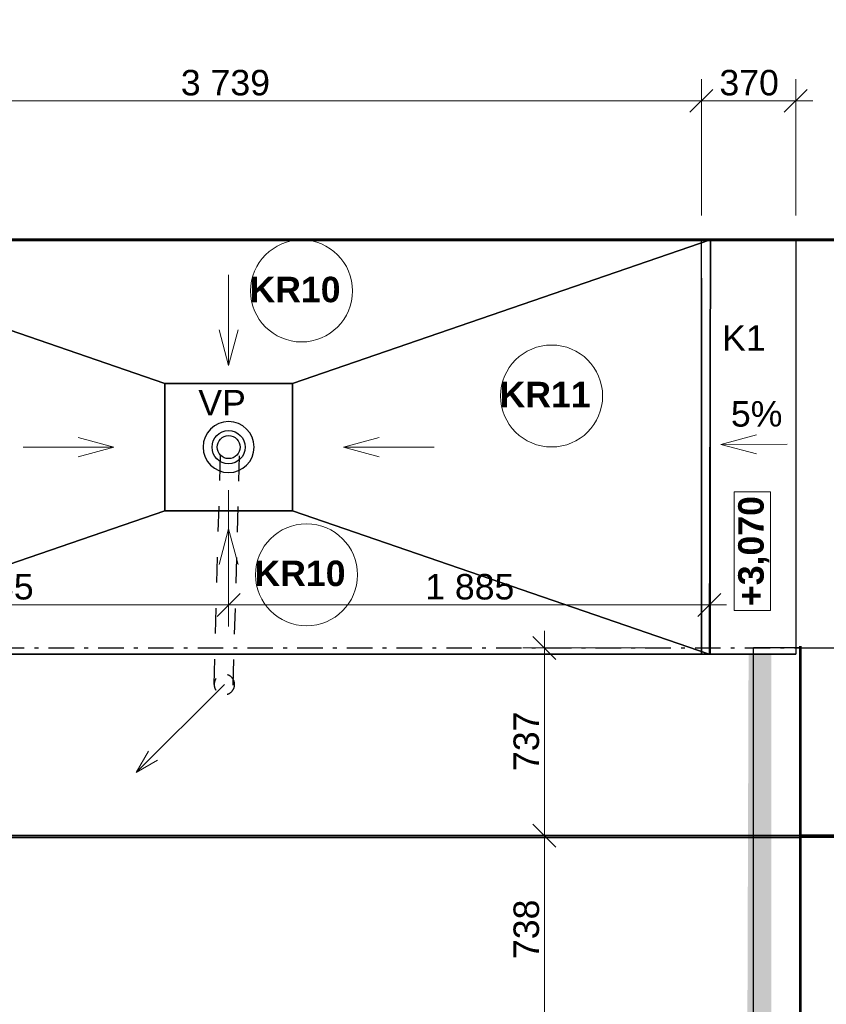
# Model space of a CAD drawing. Header units: millimetres. Extents: x 1793744 to 1819377, y -543298 to -528494.
# Tile 12 of 14: x 1808533 to 1811696, y -536042 to -532180. Entities that reach past the tile are written whole.
import ezdxf

# ---------------------------------------------------------------- set-up
doc = ezdxf.new("R2010")
doc.units = ezdxf.units.MM
doc.header["$MEASUREMENT"] = 0
for name, pattern in [('ČÁRA ČERCHOVANÁ 2', [195, 100, -40, 15, -40]), ('ČÁRA ČÁRKOVANÁ 1', [100, 50, -50]), ('ČÁRA ČÁRKOVANÁ 2', [200, 100, -100])]:
    doc.linetypes.add(name, pattern=pattern)
for name, color, linetype in [('0 - OBRÁZEK_ TABULKA .R', 7, 'Continuous'), ('2 - KÓTA NS.2D', 7, 'Continuous'), ('2 - TEXT HLAVNÍ NS.2D', 7, 'Continuous'), ('2 - ČÁRA HLAVNÍ.2D', 7, 'Continuous'), ('4 - OBKLADY VNITŘNÍ.3D', 7, 'Continuous'), ('4 - PODLAHY.3D', 7, 'Continuous'), ('4 - PRVKY KLEMPÍŘSKÉ.3D', 7, 'Continuous'), ('4 - PRVKY STŘEŠNÍ.3D', 7, 'Continuous'), ('4 - STŘEŠNÍ KRYTINA.3D', 7, 'Continuous'), ('Nové_2 - TEXT HLAVNÍ NS.2D', 7, 'Continuous'), ('Výplně – Řezové', 7, 'Continuous')]:
    doc.layers.add(name, color=color, linetype=linetype)
doc.styles.add('GENEROVANÝ_STYL_1', font='Arial.ttf')
doc.styles.add('GENEROVANÝ_STYL_2', font='Arial Bold.ttf')
doc.dimstyles.new('GENEROVANÝ_STYL__1', dxfattribs={"dimtxt": 100, "dimasz": 85.5, "dimexe": 0.18, "dimexo": 450, "dimgap": 0, "dimtad": 1, "dimtih": 1, "dimtoh": 1, "dimdec": 0, "dimzin": 0, "dimdsep": 46, "dimtxsty": 'GENEROVANÝ_STYL_1', "dimblk": 'ARROWHEAD_6', "dimblk1": 'ARROWHEAD_6', "dimblk2": 'ARROWHEAD_6', "dimcen": 0.09, "dimclrd": 256, "dimclre": 256, "dimclrt": 256, "dimazin": 0, "dimtfac": 1, "dimtdec": 4, "dimtmove": 0, "dimatfit": 3, "dimfxl": 1, "dimtolj": 1, "dimtzin": 0, "dimarcsym": 0})
doc.dimstyles.new('GENEROVANÝ_STYL__2', dxfattribs={"dimtxt": 100, "dimasz": 85.5, "dimexe": 0.18, "dimexo": 450, "dimgap": 0, "dimtad": 1, "dimdec": 0, "dimzin": 0, "dimdsep": 46, "dimtxsty": 'GENEROVANÝ_STYL_1', "dimblk": 'ARROWHEAD_6', "dimblk1": 'ARROWHEAD_6', "dimblk2": 'ARROWHEAD_6', "dimcen": 0.09, "dimclrd": 256, "dimclre": 256, "dimclrt": 256, "dimazin": 0, "dimtfac": 1, "dimtdec": 4, "dimtmove": 0, "dimatfit": 3, "dimfxl": 1, "dimtolj": 1, "dimtzin": 0, "dimarcsym": 0})
doc.dimstyles.new('GENEROVANÝ_STYL__4', dxfattribs={"dimtxt": 100, "dimasz": 85.5, "dimexe": 0.18, "dimexo": 96.294704, "dimgap": 0, "dimtad": 1, "dimtih": 1, "dimtoh": 1, "dimdec": 0, "dimzin": 0, "dimdsep": 46, "dimtxsty": 'GENEROVANÝ_STYL_1', "dimblk": 'ARROWHEAD_6', "dimblk1": 'ARROWHEAD_6', "dimblk2": 'ARROWHEAD_6', "dimcen": 0.09, "dimclrd": 256, "dimclre": 256, "dimclrt": 256, "dimazin": 0, "dimtfac": 1, "dimtdec": 4, "dimtmove": 0, "dimatfit": 3, "dimfxl": 1, "dimtolj": 1, "dimtzin": 0, "dimarcsym": 0})

# ---------------------------------------------------------------- blocks, each defined once
blk = doc.blocks.new('Střecha_4', base_point=(1813228.8, -536119.2))
at = {"layer": '4 - STŘEŠNÍ KRYTINA.3D', "color": 181, "linetype": 'Continuous', "lineweight": 30, "true_color": 0x9e3eff, "flags": 128}
for points in [[(1811592.8, -534644.2), (1811562.2, -534644.2), (1811506.6, -534644.2), (1811484.3, -534644.2), (1811410.2, -534644.2)], [(1811410.2, -536119.2), (1811410.2, -534644.2)], [(1811592.8, -534644.2), (1813228.8, -534644.2)], [(1811592.8, -536119.2), (1811592.8, -534644.2)], [(1813228.8, -534644.2), (1813228.8, -536119.2)], [(1811592.8, -536119.2), (1811562.2, -536119.2), (1811506.6, -536119.2), (1811484.3, -536119.2), (1811410.2, -536119.2)], [(1813228.8, -536119.2), (1811592.8, -536119.2)]]:
    blk.add_lwpolyline(points, dxfattribs=at)
blk = doc.blocks.new('Střecha_12', base_point=(1803381.6, -536119.2))
at = {"layer": '4 - STŘEŠNÍ KRYTINA.3D', "color": 7, "linetype": 'ČÁRA ČERCHOVANÁ 2', "lineweight": 30, "flags": 128}
for points in [[(1803381.6, -534644.2), (1811592.8, -534644.2)], [(1811592.8, -534644.2), (1811596.1, -534644.2)], [(1811592.8, -534644.2), (1811592.8, -536119.2)], [(1811596.1, -534644.2), (1811596.1, -536119.2)]]:
    blk.add_lwpolyline(points, dxfattribs=at)
blk = doc.blocks.new('Střecha_17', base_point=(1809102.6, -533606.8))
at = {"layer": '4 - STŘEŠNÍ KRYTINA.3D', "color": 7, "linetype": 'Continuous', "lineweight": 30, "flags": 128}
for points in [[(1807467.4, -533044.2), (1807467.4, -533044.2)], [(1807467.4, -533044.2), (1809102.6, -533606.8)], [(1807467.6, -534669.3), (1807467.4, -533044.2)], [(1807467.6, -534669.3), (1807467.4, -533044.2)], [(1809102.6, -533606.8), (1809102.6, -534106.8)], [(1809102.6, -534106.8), (1807467.6, -534669.3)], [(1807467.6, -534669.3), (1807467.6, -534669.3)]]:
    blk.add_lwpolyline(points, dxfattribs=at)
blk = doc.blocks.new('Střecha_18', base_point=(1809602.6, -533606.8))
at = {"layer": '4 - STŘEŠNÍ KRYTINA.3D', "color": 7, "linetype": 'Continuous', "lineweight": 30, "flags": 128}
for points in [[(1809602.6, -533606.8), (1811241.5, -533044.2)], [(1811241.5, -533044.2), (1811237.5, -534669.3)], [(1811241.6, -533044.2), (1811237.6, -534669.3)], [(1811241.5, -533044.2), (1811241.6, -533044.2)], [(1809602.6, -534106.8), (1809602.6, -533606.8)], [(1811237.5, -534669.3), (1809602.6, -534106.8)], [(1811237.5, -534669.3), (1811237.6, -534669.3)]]:
    blk.add_lwpolyline(points, dxfattribs=at)
blk = doc.blocks.new('Střecha_19', base_point=(1809102.6, -534106.8))
at = {"layer": '4 - STŘEŠNÍ KRYTINA.3D', "color": 7, "linetype": 'Continuous', "lineweight": 30, "flags": 128}
for points in [[(1807467.6, -534669.3), (1809102.6, -534106.8), (1809602.6, -534106.8), (1811237.5, -534669.3)], [(1807467.6, -534669.3), (1807467.6, -534669.5)], [(1811237.5, -534669.3), (1807467.6, -534669.3)], [(1811237.5, -534669.6), (1807467.6, -534669.5)], [(1811237.5, -534669.3), (1811237.5, -534669.6)]]:
    blk.add_lwpolyline(points, dxfattribs=at)
blk = doc.blocks.new('Střecha_20', base_point=(1809102.6, -533606.8))
at = {"layer": '4 - STŘEŠNÍ KRYTINA.3D', "color": 7, "linetype": 'Continuous', "lineweight": 30, "flags": 128}
for points in [[(1807467.4, -533044.2), (1807467.4, -533044)], [(1807467.4, -533044), (1811241.5, -533044)], [(1811241.5, -533044.2), (1809602.6, -533606.8), (1809102.6, -533606.8), (1807467.4, -533044.2)], [(1807467.4, -533044.2), (1811241.5, -533044.2)], [(1811241.5, -533044.2), (1811241.5, -533044)]]:
    blk.add_lwpolyline(points, dxfattribs=at)
blk = doc.blocks.new('Střecha_22', base_point=(1809102.6, -534106.8))
at = {"layer": '4 - PODLAHY.3D', "color": 7, "linetype": 'Continuous', "lineweight": 30, "flags": 128}
for points in [[(1809102.6, -534106.8), (1809102.6, -533606.8)], [(1809102.6, -533606.8), (1809602.6, -533606.8)], [(1809602.6, -533606.8), (1809602.6, -534106.8)], [(1809602.6, -534106.8), (1809102.6, -534106.8)]]:
    blk.add_lwpolyline(points, dxfattribs=at)
blk = doc.blocks.new('Střecha_24', base_point=(1811206.5, -533044.2))
at = {"layer": '4 - PRVKY KLEMPÍŘSKÉ.3D', "color": 181, "linetype": 'Continuous', "lineweight": 30, "true_color": 0x9e3eff, "flags": 128}
for points in [[(1811206.5, -534669.2), (1811206.5, -533044.2)], [(1811206.5, -533044.2), (1811576.5, -533044.2)], [(1811576.5, -533044.2), (1811577, -533044.2)], [(1811576.5, -533044.2), (1811576.5, -534669.2)], [(1811577, -533044.2), (1811577, -534669.2)], [(1811576.5, -534669.2), (1811206.5, -534669.2)], [(1811576.5, -534669.2), (1811577, -534669.2)]]:
    blk.add_lwpolyline(points, dxfattribs=at)
blk = doc.blocks.new('Kruhová střešní vpusť 26')
at = {"layer": '4 - PRVKY STŘEŠNÍ.3D', "color": 181, "linetype": 'Continuous', "lineweight": 30, "true_color": 0x9e3eff, "flags": 128}
blk.add_lwpolyline([(100, 0, 1), (-100, 0, 1)], format="xyb", close=True, dxfattribs=at)
at = {"layer": '4 - PRVKY STŘEŠNÍ.3D', "color": 181, "linetype": 'Continuous', "lineweight": 30, "true_color": 0x9e3eff}
for radius in [65, 45]:
    blk.add_circle((0, 0), radius, dxfattribs=at)
blk = doc.blocks.new('Čára_17', base_point=(1809352.6, -534532.2))
at = {"layer": 'Nové_2 - TEXT HLAVNÍ NS.2D', "color": 5, "linetype": 'Continuous', "lineweight": 0, "true_color": 0x1c1cff}
for p, q in [((1809352.6, -534176.8), (1809315.1, -534316.7)), ((1809352.6, -534532.2), (1809352.6, -534176.8)), ((1809352.6, -534176.8), (1809390.1, -534316.7))]:
    blk.add_line(p, q, dxfattribs=at)
blk = doc.blocks.new('Čára_18', base_point=(1810158, -533856.8))
at = {"layer": 'Nové_2 - TEXT HLAVNÍ NS.2D', "color": 5, "linetype": 'Continuous', "lineweight": 0, "true_color": 0x1c1cff}
for p, q in [((1809802.6, -533856.8), (1809942.5, -533819.3)), ((1810158, -533856.8), (1809802.6, -533856.8)), ((1809802.6, -533856.8), (1809942.5, -533894.3))]:
    blk.add_line(p, q, dxfattribs=at)
blk = doc.blocks.new('Čára_19', base_point=(1808547.1, -533856.8))
at = {"layer": 'Nové_2 - TEXT HLAVNÍ NS.2D', "color": 5, "linetype": 'Continuous', "lineweight": 0, "true_color": 0x1c1cff}
for p, q in [((1808902.6, -533856.8), (1808762.6, -533819.3)), ((1808547.1, -533856.8), (1808902.6, -533856.8)), ((1808902.6, -533856.8), (1808762.6, -533894.3))]:
    blk.add_line(p, q, dxfattribs=at)
blk = doc.blocks.new('Čára_20', base_point=(1809352.6, -533181.3))
at = {"layer": 'Nové_2 - TEXT HLAVNÍ NS.2D', "color": 5, "linetype": 'Continuous', "lineweight": 0, "true_color": 0x1c1cff}
for p, q in [((1809352.6, -533181.3), (1809352.6, -533536.8)), ((1809352.6, -533536.8), (1809315.1, -533396.8)), ((1809352.6, -533536.8), (1809390.1, -533396.8))]:
    blk.add_line(p, q, dxfattribs=at)
blk = doc.blocks.new('Čára_22', base_point=(1811542.7, -533845.6))
at = {"layer": 'Nové_2 - TEXT HLAVNÍ NS.2D', "color": 5, "linetype": 'Continuous', "lineweight": 0, "true_color": 0x1c1cff}
for p, q in [((1811282.6, -533846.3), (1811422.5, -533808.4)), ((1811542.7, -533845.6), (1811282.6, -533846.3)), ((1811282.6, -533846.3), (1811422.7, -533883.4))]:
    blk.add_line(p, q, dxfattribs=at)
blk = doc.blocks.new('*D71', base_point=(1118812.4, -1697940.5))
at = {"layer": '2 - KÓTA NS.2D', "color": 96, "linetype": 'Continuous', "lineweight": 0, "true_color": 0x007d00}
for p, q in [((1813916.2, -533044.2), (1813916.2, -532976.7)), ((1814000.6, -533044.2), (1813466.2, -533044.2)), ((1813916.2, -534644.2), (1813916.2, -533044.2)), ((1814000.6, -534644.2), (1813466.2, -534644.2))]:
    blk.add_line(p, q, dxfattribs=at)
at = {"layer": '2 - KÓTA NS.2D', "color": 96, "linetype": 'Continuous', "lineweight": 15, "true_color": 0x007d00}
for p, q in [((1813961.2, -533089.2), (1813871.2, -532999.2)), ((1813871.2, -534599.2), (1813961.2, -534689.2))]:
    blk.add_line(p, q, dxfattribs=at)
at = {"layer": '2 - KÓTA NS.2D', "color": 96, "lineweight": 0, "true_color": 0x007d00, "insert": (1813896.2, -534015.8), "char_height": 100, "attachment_point": 7, "rotation": 90, "style": 'GENEROVANÝ_STYL_1'}
blk.add_mtext('\\A1;{\\pql;\\fArial|b0|i0|c0|p0;\\W1.000000;1\xa0600}', dxfattribs=at)
blk = doc.blocks.new('ARROWHEAD_6')
at = {"color": 0, "linetype": 'Continuous', "lineweight": 0}
for p, q in [((-0.5, -0.5), (0.5, 0.5)), ((0, 0), (-1, 0))]:
    blk.add_line(p, q, dxfattribs=at)
blk = doc.blocks.new('*D75', base_point=(1118812.4, -1697940.5))
at = {"layer": '2 - KÓTA NS.2D', "color": 96, "linetype": 'Continuous', "lineweight": 0, "true_color": 0x007d00}
for p, q in [((1807467.4, -532948.5), (1807467.4, -532414.1)), ((1811206.5, -532948.5), (1811206.5, -532414.1)), ((1807467.4, -532498.5), (1811206.5, -532498.5))]:
    blk.add_line(p, q, dxfattribs=at)
at = {"layer": '2 - KÓTA NS.2D', "color": 96, "linetype": 'Continuous', "lineweight": 15, "true_color": 0x007d00}
for p, q in [((1807512.4, -532453.5), (1807422.4, -532543.5)), ((1811251.5, -532453.5), (1811161.5, -532543.5))]:
    blk.add_line(p, q, dxfattribs=at)
at = {"layer": '2 - KÓTA NS.2D', "color": 96, "lineweight": 0, "true_color": 0x007d00, "insert": (1809165.4, -532478.5), "char_height": 100, "attachment_point": 7, "style": 'GENEROVANÝ_STYL_1'}
blk.add_mtext('\\A1;{\\pql;\\fArial|b0|i0|c0|p0;\\W1.000000;3\xa0739}', dxfattribs=at)
blk = doc.blocks.new('*D76', base_point=(1118812.4, -1697940.5))
at = {"layer": '2 - KÓTA NS.2D', "color": 96, "linetype": 'Continuous', "lineweight": 0, "true_color": 0x007d00}
for p, q in [((1811206.5, -532948.5), (1811206.5, -532414.1)), ((1811576.5, -532948.5), (1811576.5, -532414.1)), ((1811206.5, -532498.5), (1811576.5, -532498.5)), ((1811576.5, -532498.5), (1811644, -532498.5))]:
    blk.add_line(p, q, dxfattribs=at)
at = {"layer": '2 - KÓTA NS.2D', "color": 96, "linetype": 'Continuous', "lineweight": 15, "true_color": 0x007d00}
for p, q in [((1811251.5, -532453.5), (1811161.5, -532543.5)), ((1811531.5, -532543.5), (1811621.5, -532453.5))]:
    blk.add_line(p, q, dxfattribs=at)
at = {"layer": '2 - KÓTA NS.2D', "color": 96, "lineweight": 0, "true_color": 0x007d00, "insert": (1811277.1, -532478.5), "char_height": 100, "attachment_point": 7, "style": 'GENEROVANÝ_STYL_1'}
blk.add_mtext('\\A1;{\\pql;\\fArial|b0|i0|c0|p0;\\W1.000000;370}', dxfattribs=at)
blk = doc.blocks.new('*D81', base_point=(1118812.4, -1697940.5))
at = {"layer": '2 - KÓTA NS.2D', "color": 96, "linetype": 'Continuous', "lineweight": 0, "true_color": 0x007d00}
for p, q in [((1809352.6, -534560.2), (1809352.6, -534025.8)), ((1807467.7, -534588.6), (1807467.7, -534391.4)), ((1807467.7, -534475.8), (1809352.6, -534475.8))]:
    blk.add_line(p, q, dxfattribs=at)
at = {"layer": '2 - KÓTA NS.2D', "color": 96, "linetype": 'Continuous', "lineweight": 15, "true_color": 0x007d00}
for p, q in [((1807512.7, -534430.8), (1807422.7, -534520.8)), ((1809397.6, -534430.8), (1809307.6, -534520.8))]:
    blk.add_line(p, q, dxfattribs=at)
at = {"layer": '2 - KÓTA NS.2D', "color": 96, "lineweight": 0, "true_color": 0x007d00, "insert": (1808238.5, -534455.8), "char_height": 100, "attachment_point": 7, "style": 'GENEROVANÝ_STYL_1'}
blk.add_mtext('\\A1;{\\pql;\\fArial|b0|i0|c0|p0;\\W1.000000;1\xa0885}', dxfattribs=at)
blk = doc.blocks.new('*D82', base_point=(1118812.4, -1697940.5))
at = {"layer": '2 - KÓTA NS.2D', "color": 96, "linetype": 'Continuous', "lineweight": 0, "true_color": 0x007d00}
for p, q in [((1809352.6, -534560.2), (1809352.6, -534025.8)), ((1811237.5, -534572.1), (1811237.5, -534391.4)), ((1809352.6, -534475.8), (1811237.5, -534475.8)), ((1811237.5, -534475.8), (1811305, -534475.8))]:
    blk.add_line(p, q, dxfattribs=at)
at = {"layer": '2 - KÓTA NS.2D', "color": 96, "linetype": 'Continuous', "lineweight": 15, "true_color": 0x007d00}
for p, q in [((1809397.6, -534430.8), (1809307.6, -534520.8)), ((1811192.5, -534520.8), (1811282.5, -534430.8))]:
    blk.add_line(p, q, dxfattribs=at)
at = {"layer": '2 - KÓTA NS.2D', "color": 96, "lineweight": 0, "true_color": 0x007d00, "insert": (1810123.4, -534455.8), "char_height": 100, "attachment_point": 7, "style": 'GENEROVANÝ_STYL_1'}
blk.add_mtext('\\A1;{\\pql;\\fArial|b0|i0|c0|p0;\\W1.000000;1\xa0885}', dxfattribs=at)
blk = doc.blocks.new('*D89', base_point=(1118812.4, -1697940.5))
at = {"layer": '2 - KÓTA NS.2D', "color": 96, "linetype": 'Continuous', "lineweight": 15, "true_color": 0x007d00}
for p, q in [((1810546.1, -535336.2), (1810636.1, -535426.2)), ((1810546.1, -536074.2), (1810636.1, -536164.2))]:
    blk.add_line(p, q, dxfattribs=at)
at = {"layer": '2 - KÓTA NS.2D', "color": 96, "linetype": 'Continuous', "lineweight": 0, "true_color": 0x007d00}
for p, q in [((1811041.1, -535381.2), (1810506.8, -535381.2)), ((1810591.1, -536119.2), (1810591.1, -535381.2)), ((1811041.1, -536119.2), (1810506.8, -536119.2))]:
    blk.add_line(p, q, dxfattribs=at)
at = {"layer": '2 - KÓTA NS.2D', "color": 96, "lineweight": 0, "true_color": 0x007d00, "insert": (1810571.1, -535864.6), "char_height": 100, "attachment_point": 7, "rotation": 90, "style": 'GENEROVANÝ_STYL_1'}
blk.add_mtext('\\A1;{\\pql;\\fArial|b0|i0|c0|p0;\\W1.000000;738}', dxfattribs=at)
blk = doc.blocks.new('*D90', base_point=(1118812.4, -1697940.5))
at = {"layer": '2 - KÓTA NS.2D', "color": 96, "linetype": 'Continuous', "lineweight": 15, "true_color": 0x007d00}
for p, q in [((1810636.1, -534689.2), (1810546.1, -534599.2)), ((1810546.1, -535336.2), (1810636.1, -535426.2))]:
    blk.add_line(p, q, dxfattribs=at)
at = {"layer": '2 - KÓTA NS.2D', "color": 96, "linetype": 'Continuous', "lineweight": 0, "true_color": 0x007d00}
for p, q in [((1810591.1, -534644.2), (1810591.1, -534576.7)), ((1811041.1, -534644.2), (1810506.8, -534644.2)), ((1810591.1, -535381.2), (1810591.1, -534644.2)), ((1811041.1, -535381.2), (1810506.8, -535381.2))]:
    blk.add_line(p, q, dxfattribs=at)
at = {"layer": '2 - KÓTA NS.2D', "color": 96, "lineweight": 0, "true_color": 0x007d00, "insert": (1810571.1, -535127.1), "char_height": 100, "attachment_point": 7, "rotation": 90, "style": 'GENEROVANÝ_STYL_1'}
blk.add_mtext('\\A1;{\\pql;\\fArial|b0|i0|c0|p0;\\W1.000000;737}', dxfattribs=at)
blk = doc.blocks.new('Popiska_18', base_point=(1810619.1, -533856.7))
at = {"layer": '2 - TEXT HLAVNÍ NS.2D', "color": 5, "linetype": 'Continuous', "lineweight": 0, "true_color": 0x1c1cff, "flags": 128}
blk.add_lwpolyline([(1810819.1, -533656.2, 1), (1810419.1, -533656.2, 1)], format="xyb", close=True, dxfattribs=at)
at = {"layer": '2 - TEXT HLAVNÍ NS.2D', "color": 5, "lineweight": 0, "true_color": 0x1c1cff, "insert": (1810619.1, -533600.5), "char_height": 100, "attachment_point": 2, "style": 'GENEROVANÝ_STYL_2'}
blk.add_mtext('\\A1;{\\pqc;\\pt0,126000;\\fArial|b1|i0|c0|p0;\\W1.000000;KR11\\fArial|b1|i0|c0|p0;\\W1.000000;\\A1{\\H.66x;\\S^  ;}\\fArial|b1|i0|c0|p0;\\W1.000000;\\fArial|b1|i0|c0|p0;\\W1.000000;\\A1{\\H.66x;\\S^  ;}\\fArial|b1|i0|c0|p0;\\W1.000000; \\fArial|b1|i0|c0|p0;\\W1.000000;\\fArial|b1|i0|c0|p0;\\W1.000000;\\fArial|b1|i0|c0|p0;\\W1.000000;\\fArial|b1|i0|c0|p0;\\W1.000000;\\fArial|b1|i0|c0|p0;\\W1.000000;\\fArial|b1|i0|c0|p0;\\W1.000000;\\fArial|b1|i0|c0|p0;\\W1.000000;\\fArial|b1|i0|c0|p0;\\W1.000000;\\fArial|b1|i0|c0|p0;\\W1.000000;\\fArial|b1|i0|c0|p0;\\W1.000000;\\fArial|b1|i0|c0|p0;\\W1.000000;\\fArial|b1|i0|c0|p0;\\W1.000000;\\fArial|b1|i0|c0|p0;\\W1.000000;\\fArial|b1|i0|c0|p0;\\W1.000000;\\fArial|b1|i0|c0|p0;\\W1.000000;\\fArial|b1|i0|c0|p0;\\W1.000000;\\fArial|b1|i0|c0|p0;\\W1.000000;\\fArial|b1|i0|c0|p0;\\W1.000000;\\fArial|b1|i0|c0|p0;\\W1.000000;\\fArial|b1|i0|c0|p0;\\W1.000000;\\fArial|b1|i0|c0|p0;\\W1.000000;\\fArial|b1|i0|c0|p0;\\W1.000000;\\fArial|b1|i0|c0|p0;\\W1.000000;\\fArial|b1|i0|c0|p0;\\W1.000000;\\fArial|b1|i0|c0|p0;\\W1.000000;\\fArial|b1|i0|c0|p0;\\W1.000000;\\fArial|b1|i0|c0|p0;\\W1.000000;\\fArial|b1|i0|c0|p0;\\W1.000000;\\fArial|b1|i0|c0|p0;\\W1.000000;\\fArial|b1|i0|c0|p0;\\W1.000000;\\fArial|b1|i0|c0|p0;\\W1.000000;\\fArial|b1|i0|c0|p0;\\W1.000000;\\fArial|b1|i0|c0|p0;\\W1.000000;\\fArial|b1|i0|c0|p0;\\W1.000000;\\fArial|b1|i0|c0|p0;\\W1.000000;\\fArial|b1|i0|c0|p0;\\W1.000000;\\fArial|b1|i0|c0|p0;\\W1.000000;\\fArial|b1|i0|c0|p0;\\W1.000000;\\fArial|b1|i0|c0|p0;\\W1.000000;\\fArial|b1|i0|c0|p0;\\W1.000000;\\fArial|b1|i0|c0|p0;\\W1.000000;\\fArial|b1|i0|c0|p0;\\W1.000000;\\fArial|b1|i0|c0|p0;\\W1.000000;}', dxfattribs=at)
blk = doc.blocks.new('Popiska_19', base_point=(1809638.6, -533444.7))
at = {"layer": '2 - TEXT HLAVNÍ NS.2D', "color": 5, "linetype": 'Continuous', "lineweight": 0, "true_color": 0x1c1cff, "flags": 128}
blk.add_lwpolyline([(1809838.6, -533244.2, 1), (1809438.6, -533244.2, 1)], format="xyb", close=True, dxfattribs=at)
at = {"layer": '2 - TEXT HLAVNÍ NS.2D', "color": 5, "lineweight": 0, "true_color": 0x1c1cff, "insert": (1809638.6, -533188.5), "char_height": 100, "attachment_point": 2, "style": 'GENEROVANÝ_STYL_2'}
blk.add_mtext('\\A1;{\\pqc;\\pt0,126000;\\fArial|b1|i0|c0|p0;\\W1.000000;KR10\\fArial|b1|i0|c0|p0;\\W1.000000;\\A1{\\H.66x;\\S^  ;}\\fArial|b1|i0|c0|p0;\\W1.000000;\\fArial|b1|i0|c0|p0;\\W1.000000;\\A1{\\H.66x;\\S^  ;}\\fArial|b1|i0|c0|p0;\\W1.000000; \\fArial|b1|i0|c0|p0;\\W1.000000;\\fArial|b1|i0|c0|p0;\\W1.000000;\\fArial|b1|i0|c0|p0;\\W1.000000;\\fArial|b1|i0|c0|p0;\\W1.000000;\\fArial|b1|i0|c0|p0;\\W1.000000;\\fArial|b1|i0|c0|p0;\\W1.000000;\\fArial|b1|i0|c0|p0;\\W1.000000;\\fArial|b1|i0|c0|p0;\\W1.000000;\\fArial|b1|i0|c0|p0;\\W1.000000;\\fArial|b1|i0|c0|p0;\\W1.000000;\\fArial|b1|i0|c0|p0;\\W1.000000;\\fArial|b1|i0|c0|p0;\\W1.000000;\\fArial|b1|i0|c0|p0;\\W1.000000;\\fArial|b1|i0|c0|p0;\\W1.000000;\\fArial|b1|i0|c0|p0;\\W1.000000;\\fArial|b1|i0|c0|p0;\\W1.000000;\\fArial|b1|i0|c0|p0;\\W1.000000;\\fArial|b1|i0|c0|p0;\\W1.000000;\\fArial|b1|i0|c0|p0;\\W1.000000;\\fArial|b1|i0|c0|p0;\\W1.000000;\\fArial|b1|i0|c0|p0;\\W1.000000;\\fArial|b1|i0|c0|p0;\\W1.000000;\\fArial|b1|i0|c0|p0;\\W1.000000;\\fArial|b1|i0|c0|p0;\\W1.000000;\\fArial|b1|i0|c0|p0;\\W1.000000;\\fArial|b1|i0|c0|p0;\\W1.000000;\\fArial|b1|i0|c0|p0;\\W1.000000;\\fArial|b1|i0|c0|p0;\\W1.000000;\\fArial|b1|i0|c0|p0;\\W1.000000;\\fArial|b1|i0|c0|p0;\\W1.000000;\\fArial|b1|i0|c0|p0;\\W1.000000;\\fArial|b1|i0|c0|p0;\\W1.000000;\\fArial|b1|i0|c0|p0;\\W1.000000;\\fArial|b1|i0|c0|p0;\\W1.000000;\\fArial|b1|i0|c0|p0;\\W1.000000;\\fArial|b1|i0|c0|p0;\\W1.000000;\\fArial|b1|i0|c0|p0;\\W1.000000;\\fArial|b1|i0|c0|p0;\\W1.000000;\\fArial|b1|i0|c0|p0;\\W1.000000;\\fArial|b1|i0|c0|p0;\\W1.000000;\\fArial|b1|i0|c0|p0;\\W1.000000;\\fArial|b1|i0|c0|p0;\\W1.000000;\\fArial|b1|i0|c0|p0;\\W1.000000;}', dxfattribs=at)
blk = doc.blocks.new('Popiska_20', base_point=(1809658.2, -534558.1))
at = {"layer": '2 - TEXT HLAVNÍ NS.2D', "color": 5, "linetype": 'Continuous', "lineweight": 0, "true_color": 0x1c1cff, "flags": 128}
blk.add_lwpolyline([(1809858.2, -534357.6, 1), (1809458.2, -534357.6, 1)], format="xyb", close=True, dxfattribs=at)
at = {"layer": '2 - TEXT HLAVNÍ NS.2D', "color": 5, "lineweight": 0, "true_color": 0x1c1cff, "insert": (1809658.2, -534301.9), "char_height": 100, "attachment_point": 2, "style": 'GENEROVANÝ_STYL_2'}
blk.add_mtext('\\A1;{\\pqc;\\pt0,126000;\\fArial|b1|i0|c0|p0;\\W1.000000;KR10\\fArial|b1|i0|c0|p0;\\W1.000000;\\A1{\\H.66x;\\S^  ;}\\fArial|b1|i0|c0|p0;\\W1.000000;\\fArial|b1|i0|c0|p0;\\W1.000000;\\A1{\\H.66x;\\S^  ;}\\fArial|b1|i0|c0|p0;\\W1.000000; \\fArial|b1|i0|c0|p0;\\W1.000000;\\fArial|b1|i0|c0|p0;\\W1.000000;\\fArial|b1|i0|c0|p0;\\W1.000000;\\fArial|b1|i0|c0|p0;\\W1.000000;\\fArial|b1|i0|c0|p0;\\W1.000000;\\fArial|b1|i0|c0|p0;\\W1.000000;\\fArial|b1|i0|c0|p0;\\W1.000000;\\fArial|b1|i0|c0|p0;\\W1.000000;\\fArial|b1|i0|c0|p0;\\W1.000000;\\fArial|b1|i0|c0|p0;\\W1.000000;\\fArial|b1|i0|c0|p0;\\W1.000000;\\fArial|b1|i0|c0|p0;\\W1.000000;\\fArial|b1|i0|c0|p0;\\W1.000000;\\fArial|b1|i0|c0|p0;\\W1.000000;\\fArial|b1|i0|c0|p0;\\W1.000000;\\fArial|b1|i0|c0|p0;\\W1.000000;\\fArial|b1|i0|c0|p0;\\W1.000000;\\fArial|b1|i0|c0|p0;\\W1.000000;\\fArial|b1|i0|c0|p0;\\W1.000000;\\fArial|b1|i0|c0|p0;\\W1.000000;\\fArial|b1|i0|c0|p0;\\W1.000000;\\fArial|b1|i0|c0|p0;\\W1.000000;\\fArial|b1|i0|c0|p0;\\W1.000000;\\fArial|b1|i0|c0|p0;\\W1.000000;\\fArial|b1|i0|c0|p0;\\W1.000000;\\fArial|b1|i0|c0|p0;\\W1.000000;\\fArial|b1|i0|c0|p0;\\W1.000000;\\fArial|b1|i0|c0|p0;\\W1.000000;\\fArial|b1|i0|c0|p0;\\W1.000000;\\fArial|b1|i0|c0|p0;\\W1.000000;\\fArial|b1|i0|c0|p0;\\W1.000000;\\fArial|b1|i0|c0|p0;\\W1.000000;\\fArial|b1|i0|c0|p0;\\W1.000000;\\fArial|b1|i0|c0|p0;\\W1.000000;\\fArial|b1|i0|c0|p0;\\W1.000000;\\fArial|b1|i0|c0|p0;\\W1.000000;\\fArial|b1|i0|c0|p0;\\W1.000000;\\fArial|b1|i0|c0|p0;\\W1.000000;\\fArial|b1|i0|c0|p0;\\W1.000000;\\fArial|b1|i0|c0|p0;\\W1.000000;\\fArial|b1|i0|c0|p0;\\W1.000000;\\fArial|b1|i0|c0|p0;\\W1.000000;\\fArial|b1|i0|c0|p0;\\W1.000000;}', dxfattribs=at)
blk = doc.blocks.new('Popiska_21', base_point=(1809352.6, -533856.8))
at = {"layer": '2 - TEXT HLAVNÍ NS.2D', "color": 5, "lineweight": 0, "true_color": 0x1c1cff, "insert": (1809352.6, -533632.5), "char_height": 100, "attachment_point": 2, "style": 'GENEROVANÝ_STYL_1'}
blk.add_mtext('\\A1;{\\pqc;\\pt0,126000;\\fArial|b0|i0|c0|p0;\\W1.000000;VP\\fArial|b0|i0|c0|p0;\\W1.000000;\\A1{\\H.66x;\\S^  ;}\\fArial|b0|i0|c0|p0;\\W1.000000;\\fArial|b0|i0|c0|p0;\\W1.000000;\\A1{\\H.66x;\\S^  ;}\\fArial|b0|i0|c0|p0;\\W1.000000; \\fArial|b0|i0|c0|p0;\\W1.000000;\\fArial|b0|i0|c0|p0;\\W1.000000;\\fArial|b0|i0|c0|p0;\\W1.000000;\\fArial|b0|i0|c0|p0;\\W1.000000;\\fArial|b0|i0|c0|p0;\\W1.000000;\\fArial|b0|i0|c0|p0;\\W1.000000;\\fArial|b0|i0|c0|p0;\\W1.000000;\\fArial|b0|i0|c0|p0;\\W1.000000;\\fArial|b0|i0|c0|p0;\\W1.000000;\\fArial|b0|i0|c0|p0;\\W1.000000;\\fArial|b0|i0|c0|p0;\\W1.000000;\\fArial|b0|i0|c0|p0;\\W1.000000;\\fArial|b0|i0|c0|p0;\\W1.000000;\\fArial|b0|i0|c0|p0;\\W1.000000;\\fArial|b0|i0|c0|p0;\\W1.000000;\\fArial|b0|i0|c0|p0;\\W1.000000;\\fArial|b0|i0|c0|p0;\\W1.000000;\\fArial|b0|i0|c0|p0;\\W1.000000;\\fArial|b0|i0|c0|p0;\\W1.000000;\\fArial|b0|i0|c0|p0;\\W1.000000;\\fArial|b0|i0|c0|p0;\\W1.000000;\\fArial|b0|i0|c0|p0;\\W1.000000;\\fArial|b0|i0|c0|p0;\\W1.000000;\\fArial|b0|i0|c0|p0;\\W1.000000;\\fArial|b0|i0|c0|p0;\\W1.000000;\\fArial|b0|i0|c0|p0;\\W1.000000;\\fArial|b0|i0|c0|p0;\\W1.000000;\\fArial|b0|i0|c0|p0;\\W1.000000;\\fArial|b0|i0|c0|p0;\\W1.000000;\\fArial|b0|i0|c0|p0;\\W1.000000;\\fArial|b0|i0|c0|p0;\\W1.000000;\\fArial|b0|i0|c0|p0;\\W1.000000;\\fArial|b0|i0|c0|p0;\\W1.000000;\\fArial|b0|i0|c0|p0;\\W1.000000;\\fArial|b0|i0|c0|p0;\\W1.000000;\\fArial|b0|i0|c0|p0;\\W1.000000;\\fArial|b0|i0|c0|p0;\\W1.000000;\\fArial|b0|i0|c0|p0;\\W1.000000;\\fArial|b0|i0|c0|p0;\\W1.000000;\\fArial|b0|i0|c0|p0;\\W1.000000;\\fArial|b0|i0|c0|p0;\\W1.000000;\\fArial|b0|i0|c0|p0;\\W1.000000;\\fArial|b0|i0|c0|p0;\\W1.000000;}', dxfattribs=at)
blk = doc.blocks.new('Popiska_23', base_point=(1811398.6, -533603.1))
at = {"layer": '2 - TEXT HLAVNÍ NS.2D', "color": 5, "lineweight": 0, "true_color": 0x1c1cff, "insert": (1811398.6, -533378.8), "char_height": 100, "attachment_point": 2, "style": 'GENEROVANÝ_STYL_1'}
blk.add_mtext('\\A1;{\\pqc;\\pt0,126000;\\fArial|b0|i0|c0|p0;\\W1.000000;K1\\fArial|b0|i0|c0|p0;\\W1.000000;\\A1{\\H.66x;\\S^  ;}\\fArial|b0|i0|c0|p0;\\W1.000000;\\fArial|b0|i0|c0|p0;\\W1.000000;\\A1{\\H.66x;\\S^  ;}\\fArial|b0|i0|c0|p0;\\W1.000000; \\fArial|b0|i0|c0|p0;\\W1.000000;\\fArial|b0|i0|c0|p0;\\W1.000000;\\fArial|b0|i0|c0|p0;\\W1.000000;\\fArial|b0|i0|c0|p0;\\W1.000000;\\fArial|b0|i0|c0|p0;\\W1.000000;\\fArial|b0|i0|c0|p0;\\W1.000000;\\fArial|b0|i0|c0|p0;\\W1.000000;\\fArial|b0|i0|c0|p0;\\W1.000000;\\fArial|b0|i0|c0|p0;\\W1.000000;\\fArial|b0|i0|c0|p0;\\W1.000000;\\fArial|b0|i0|c0|p0;\\W1.000000;\\fArial|b0|i0|c0|p0;\\W1.000000;\\fArial|b0|i0|c0|p0;\\W1.000000;\\fArial|b0|i0|c0|p0;\\W1.000000;\\fArial|b0|i0|c0|p0;\\W1.000000;\\fArial|b0|i0|c0|p0;\\W1.000000;\\fArial|b0|i0|c0|p0;\\W1.000000;\\fArial|b0|i0|c0|p0;\\W1.000000;\\fArial|b0|i0|c0|p0;\\W1.000000;\\fArial|b0|i0|c0|p0;\\W1.000000;\\fArial|b0|i0|c0|p0;\\W1.000000;\\fArial|b0|i0|c0|p0;\\W1.000000;\\fArial|b0|i0|c0|p0;\\W1.000000;\\fArial|b0|i0|c0|p0;\\W1.000000;\\fArial|b0|i0|c0|p0;\\W1.000000;\\fArial|b0|i0|c0|p0;\\W1.000000;\\fArial|b0|i0|c0|p0;\\W1.000000;\\fArial|b0|i0|c0|p0;\\W1.000000;\\fArial|b0|i0|c0|p0;\\W1.000000;\\fArial|b0|i0|c0|p0;\\W1.000000;\\fArial|b0|i0|c0|p0;\\W1.000000;\\fArial|b0|i0|c0|p0;\\W1.000000;\\fArial|b0|i0|c0|p0;\\W1.000000;\\fArial|b0|i0|c0|p0;\\W1.000000;\\fArial|b0|i0|c0|p0;\\W1.000000;\\fArial|b0|i0|c0|p0;\\W1.000000;\\fArial|b0|i0|c0|p0;\\W1.000000;\\fArial|b0|i0|c0|p0;\\W1.000000;\\fArial|b0|i0|c0|p0;\\W1.000000;\\fArial|b0|i0|c0|p0;\\W1.000000;\\fArial|b0|i0|c0|p0;\\W1.000000;\\fArial|b0|i0|c0|p0;\\W1.000000;\\fArial|b0|i0|c0|p0;\\W1.000000;}', dxfattribs=at)
blk = doc.blocks.new('Trám_16', base_point=(1811592.8, -535381.2))
at = {"layer": '4 - PRVKY KLEMPÍŘSKÉ.3D', "color": 181, "linetype": 'Continuous', "lineweight": 30, "true_color": 0x9e3eff}
for p, q in [((1813229, -535378.7), (1811592.8, -535378.7)), ((1811592.8, -535381.2), (1813229, -535381.2)), ((1813229, -535378.7), (1813229, -535387.7)), ((1813229, -535387.7), (1811592.8, -535387.7))]:
    blk.add_line(p, q, dxfattribs=at)
blk = doc.blocks.new('Trám_22', base_point=(1803377.2, -535381.2))
at = {"layer": '4 - PRVKY KLEMPÍŘSKÉ.3D', "color": 181, "linetype": 'Continuous', "lineweight": 30, "true_color": 0x9e3eff}
for p, q in [((1803377.2, -535378.7), (1811592.8, -535378.7)), ((1803377.2, -535381.2), (1811592.8, -535381.2)), ((1803377.2, -535387.7), (1811592.8, -535387.7))]:
    blk.add_line(p, q, dxfattribs=at)
blk = doc.blocks.new('Čára_28', base_point=(1809335.9, -534787.8))
at = {"layer": '2 - ČÁRA HLAVNÍ.2D', "color": 5, "linetype": 'Continuous', "lineweight": 0, "true_color": 0x1c1cff}
for p, q in [((1809335.9, -534787.8), (1808990.3, -535133.4)), ((1808990.3, -535133.4), (1809038.6, -535049.8)), ((1808990.3, -535133.4), (1809073.9, -535085.1))]:
    blk.add_line(p, q, dxfattribs=at)

msp = doc.modelspace()

# ---------------------------------------------------------------- hatches: boundary and pattern name
at = {"layer": '4 - OBKLADY VNITŘNÍ.3D', "linetype": 'Continuous', "lineweight": 0}
msp.add_hatch(color=255, dxfattribs=at).paths.add_polyline_path([(1811377.2, -539100.3), (1811451.6, -539100.3), (1811451.6, -540557.9), (1811480.4, -540557.9), (1811480.4, -534669.2), (1811451.6, -534669.2), (1811391.5, -534669.2)])

# ---------------------------------------------------------------- linework, layer by layer
at = {"layer": '0 - OBRÁZEK_ TABULKA .R', "color": 181, "linetype": 'ČÁRA ČÁRKOVANÁ 2', "lineweight": 30, "true_color": 0x9e3eff}
for p, q in [((1809295.9, -534787.8), (1809320.5, -533888.6)), ((1809370.9, -534789.9), (1809395.5, -533890.7))]:
    msp.add_line(p, q, dxfattribs=at)
at = {"layer": '2 - KÓTA NS.2D', "color": 96, "linetype": 'Continuous', "lineweight": 15, "true_color": 0x007d00, "flags": 128}
msp.add_lwpolyline([(1811335, -534497), (1811335, -534031.7), (1811477.9, -534031.7), (1811477.9, -534497)], close=True, dxfattribs=at)
at = {"layer": '2 - ČÁRA HLAVNÍ.2D', "color": 7, "linetype": 'Continuous', "lineweight": 60}
msp.add_line((1812546.5, -533044.2), (1800756.5, -533044.2), dxfattribs=at)
at = {"layer": '2 - ČÁRA HLAVNÍ.2D', "color": 7, "linetype": 'Continuous', "lineweight": 30}
for p, q in [((1811241.5, -533044.2), (1811241.5, -534669.2)), ((1811592.9, -540544.2), (1811592.9, -534637.5)), ((1811597.9, -540544.2), (1811597.9, -534637.5))]:
    msp.add_line(p, q, dxfattribs=at)
at = {"layer": '2 - ČÁRA HLAVNÍ.2D', "color": 181, "linetype": 'Continuous', "lineweight": 30, "true_color": 0x9e3eff}
for p, q in [((1811576.5, -533044.2), (1811576.5, -534669.2)), ((1811206.5, -533194.2), (1811206.5, -534669.2)), ((1811206.5, -534669.2), (1811576.5, -534669.2)), ((1811291.2, -534669.2), (1811576.5, -534669.2))]:
    msp.add_line(p, q, dxfattribs=at)
at = {"layer": 'Výplně – Řezové', "color": 181, "linetype": 'ČÁRA ČÁRKOVANÁ 1', "lineweight": 30, "true_color": 0x9e3eff, "flags": 128}
msp.add_lwpolyline([(1809375.9, -534787.8, 1), (1809295.9, -534787.8, 1)], format="xyb", close=True, dxfattribs=at)

# ---------------------------------------------------------------- block references
at = {"layer": '2 - TEXT HLAVNÍ NS.2D', "color": 5, "linetype": 'Continuous', "lineweight": 0, "true_color": 0x1c1cff}
for name, p in [('Popiska_19', (1809638.6, -533444.7)), ('Popiska_23', (1811398.6, -533603.1)), ('Popiska_18', (1810619.1, -533856.7)), ('Popiska_21', (1809352.6, -533856.8)), ('Popiska_20', (1809658.2, -534558.1))]:
    msp.add_blockref(name, p, dxfattribs=at)
at = {"layer": '2 - ČÁRA HLAVNÍ.2D', "color": 5, "linetype": 'Continuous', "lineweight": 0, "true_color": 0x1c1cff}
msp.add_blockref('Čára_28', (1809335.9, -534787.8), dxfattribs=at)
at = {"layer": '4 - PODLAHY.3D', "color": 7, "linetype": 'Continuous', "lineweight": 30}
msp.add_blockref('Střecha_22', (1809102.6, -534106.8), dxfattribs=at)
at = {"layer": '4 - PRVKY KLEMPÍŘSKÉ.3D', "color": 181, "linetype": 'Continuous', "lineweight": 30, "true_color": 0x9e3eff}
msp.add_blockref('Střecha_24', (1811206.5, -533044.2), dxfattribs=at)
at = {"layer": '4 - PRVKY KLEMPÍŘSKÉ.3D', "color": 7, "lineweight": 30}
for name, p in [('Trám_22', (1803377.2, -535381.2)), ('Trám_16', (1811592.8, -535381.2))]:
    msp.add_blockref(name, p, dxfattribs=at)
at = {"layer": '4 - PRVKY STŘEŠNÍ.3D', "color": 181, "linetype": 'Continuous', "lineweight": 30, "true_color": 0x9e3eff, "zscale": 1000}
msp.add_blockref('Kruhová střešní vpusť 26', (1809352.6, -533856.8), dxfattribs=at)
at = {"layer": '4 - STŘEŠNÍ KRYTINA.3D', "color": 7, "linetype": 'Continuous', "lineweight": 30}
for name, p in [('Střecha_20', (1809102.6, -533606.8)), ('Střecha_17', (1809102.6, -533606.8)), ('Střecha_18', (1809602.6, -533606.8)), ('Střecha_19', (1809102.6, -534106.8))]:
    msp.add_blockref(name, p, dxfattribs=at)
at = {"layer": '4 - STŘEŠNÍ KRYTINA.3D', "color": 181, "linetype": 'Continuous', "lineweight": 30, "true_color": 0x9e3eff}
for name, p in [('Střecha_12', (1803381.6, -536119.2)), ('Střecha_4', (1813228.8, -536119.2))]:
    msp.add_blockref(name, p, dxfattribs=at)
at = {"layer": 'Nové_2 - TEXT HLAVNÍ NS.2D', "color": 5, "linetype": 'Continuous', "lineweight": 0, "true_color": 0x1c1cff}
for name, p in [('Čára_20', (1809352.6, -533181.3)), ('Čára_19', (1808547.1, -533856.8)), ('Čára_18', (1810158, -533856.8)), ('Čára_22', (1811542.7, -533845.6)), ('Čára_17', (1809352.6, -534532.2))]:
    msp.add_blockref(name, p, dxfattribs=at)

# ---------------------------------------------------------------- texts
at = {"layer": '2 - KÓTA NS.2D', "color": 96, "linetype": 'Continuous', "lineweight": 0, "true_color": 0x007d00, "insert": (1811350.7, -534264.4), "char_height": 100, "attachment_point": 2, "rotation": 90, "style": 'GENEROVANÝ_STYL_2'}
msp.add_mtext('\\A1;{\\pqc;\\fArial|b1|i0|c0|p0;\\W1.000000;+3,070}', dxfattribs=at)
at = {"layer": 'Nové_2 - TEXT HLAVNÍ NS.2D', "color": 5, "linetype": 'Continuous', "lineweight": 0, "true_color": 0x1c1cff, "insert": (1811524, -533675.9), "char_height": 100, "attachment_point": 3, "rotation": 0.1565, "style": 'GENEROVANÝ_STYL_1'}
msp.add_mtext('\\A1;{\\pqr;\\fArial|b0|i0|c0|p0;\\W1.000000;5%}', dxfattribs=at)

# ---------------------------------------------------------------- dimensions: what is measured, and where the dimension line sits
at = {"layer": '2 - KÓTA NS.2D', "color": 96, "linetype": 'Continuous', "lineweight": 0, "true_color": 0x007d00}
for base, p1, p2, dimstyle, picture, middle in [((1811206.5, -532498.5), (1807467.4, -533044.2), (1811206.5, -533044.2), 'GENEROVANÝ_STYL__1', '*D75', (1809342, -532428.5)), ((1811576.5, -532498.5), (1811206.5, -533044.2), (1811576.5, -533044.2), 'GENEROVANÝ_STYL__1', '*D76', (1811394.8, -532428.5)), ((1809352.6, -534475.8), (1807467.7, -534669.2), (1809352.6, -533856.8), 'GENEROVANÝ_STYL__1', '*D81', (1808415.1, -534405.8)), ((1811237.5, -534475.8), (1809352.6, -533856.8), (1811237.5, -534669.3), 'GENEROVANÝ_STYL__4', '*D82', (1810300.1, -534405.8))]:
    dim = msp.add_linear_dim(base=base, p1=p1, p2=p2, dimstyle=dimstyle, dxfattribs=at)
    dim.commit()
    dim.dimension.update_dxf_attribs({"geometry": picture, "text_midpoint": middle, "dimtype": 160})
for base, p1, p2, picture, middle in [((1813916.2, -533044.2), (1813228.8, -534644.2), (1811576.5, -533044.2), '*D71', (1813846.2, -533839.2)), ((1810591.1, -534644.2), (1811592.8, -535381.2), (1811592.8, -534644.2), '*D90', (1810521.1, -535009.4)), ((1810591.1, -535381.2), (1811592.8, -536119.2), (1811592.8, -535381.2), '*D89', (1810521.1, -535746.9))]:
    dim = msp.add_linear_dim(base=base, p1=p1, p2=p2, angle=90, dimstyle='GENEROVANÝ_STYL__2', dxfattribs=at)
    dim.commit()
    dim.dimension.update_dxf_attribs({"geometry": picture, "text_midpoint": middle, "dimtype": 160, "text_rotation": 90})

doc.saveas('drawing.dxf')
